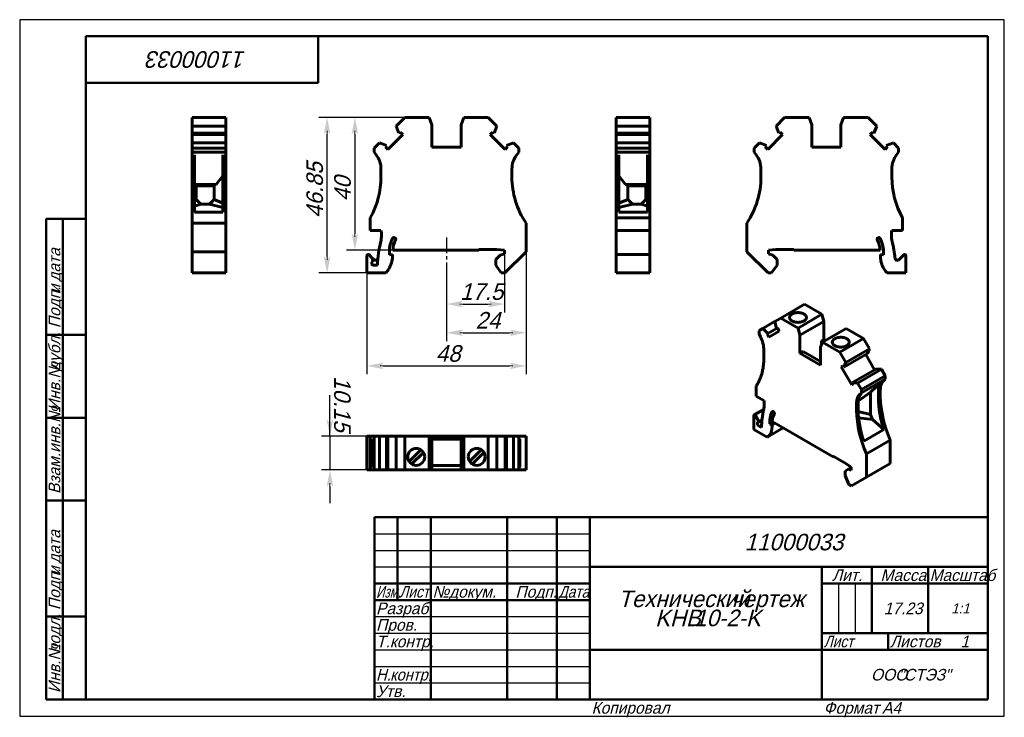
# Model space of a CAD drawing. Header units: millimetres. Extents: x 0 to 297, y 0 to 210.
import ezdxf

# ---------------------------------------------------------------- set-up
doc = ezdxf.new("R2010")
doc.units = ezdxf.units.MM
doc.linetypes.add('CENTER_per1_scale0.149016', pattern=[7.57, 4.73125, -0.94625, 0.94625, -0.94625])
doc.styles.add('TextStyle_1', font='T-FLEX Type A.TTF', dxfattribs={"oblique": 15, "height": 5})
doc.styles.add('TextStyle_2', font='T-FLEX Type A.TTF', dxfattribs={"oblique": 15, "height": 3.5})
doc.styles.add('TextStyle_3', font='T-FLEX Type A.TTF', dxfattribs={"width": 0.744064, "oblique": 15, "height": 3.5})
doc.styles.add('TextStyle_4', font='T-FLEX Type A.TTF', dxfattribs={"width": 0.883061, "oblique": 15, "height": 3.5})
doc.styles.add('TextStyle_5', font='T-FLEX Type A.TTF', dxfattribs={"width": 0.94413, "oblique": 15, "height": 3.5})
doc.styles.add('TextStyle_6', font='T-FLEX Type A.TTF', dxfattribs={"width": 0.98844, "oblique": 15, "height": 3.5})
doc.styles.add('TextStyle_7', font='T-FLEX Type A.TTF', dxfattribs={"oblique": 15, "height": 5})
doc.styles.add('TextStyle_8', font='T-FLEX Type A.TTF', dxfattribs={"oblique": 15, "height": 3})
doc.styles.add('TextStyle_9', font='T-FLEX Type A.TTF', dxfattribs={"oblique": 15, "height": 3.5})
doc.dimstyles.new('DIM_ST_1', dxfattribs={"dimtxt": 5, "dimasz": 5, "dimexe": 2.5, "dimexo": 0, "dimtad": 1, "dimrnd": 0.01, "dimdsep": 46, "dimtxsty": 'TextStyle_1', "dimblk": 'Arrow_3_C7_Status', "dimcen": 0.09, "dimclrd": 7, "dimclre": 7, "dimclrt": 7, "dimazin": 0, "dimtfac": 1, "dimtdec": 0, "dimtmove": 0, "dimatfit": 0, "dimldrblk": 'NONE', "dimfxl": 1, "dimtvp": 1, "dimtolj": 1, "dimarcsym": 0})
doc.dimstyles.new('DIM_ST_2', dxfattribs={"dimtxt": 5, "dimasz": 5, "dimexe": 2.5, "dimexo": 0, "dimtad": 1, "dimrnd": 0.01, "dimdsep": 46, "dimtxsty": 'TextStyle_1', "dimblk": 'Arrow_3_C7_Status', "dimcen": 0.09, "dimclrd": 7, "dimclre": 7, "dimclrt": 7, "dimazin": 0, "dimtfac": 1, "dimtdec": 0, "dimtmove": 0, "dimatfit": 0, "dimldrblk": 'NONE', "dimfxl": 1, "dimtvp": 1, "dimtolj": 1, "dimarcsym": 0})
doc.dimstyles.new('DIM_ST_3', dxfattribs={"dimtxt": 5, "dimasz": 5, "dimexe": 2.5, "dimexo": 0, "dimtad": 1, "dimrnd": 0.01, "dimdsep": 46, "dimtxsty": 'TextStyle_1', "dimblk": 'Arrow_3_C7_Status', "dimcen": 0.09, "dimclrd": 7, "dimclre": 7, "dimclrt": 7, "dimazin": 0, "dimtfac": 1, "dimtdec": 0, "dimtmove": 0, "dimatfit": 0, "dimldrblk": 'NONE', "dimfxl": 1, "dimtvp": 1, "dimtolj": 1, "dimarcsym": 0})

# ---------------------------------------------------------------- blocks, each defined once
blk = doc.blocks.new('Arrow_3_C7_Status')
at = {"color": 7, "linetype": 'Continuous', "lineweight": 0}
blk.add_line((-1, 0), (-0.8, 0), dxfattribs=at)
at = {"color": 7}
blk.add_solid([(-1, -0.2), (0, 0), (-0.8, 0), (-1, 0.2)], dxfattribs=at)
blk = doc.blocks.new('*D5')
at = {"color": 7, "lineweight": -2}
for p, q in [((116.13, 180.48), (90.23, 180.48)), ((92.73, 138.63), (92.73, 175.48)), ((104.73, 133.63), (90.23, 133.63))]:
    blk.add_line(p, q, dxfattribs=at)
at = {"layer": 'Defpoints', "color": 0}
for p in [(92.73, 180.48), (116.13, 180.48), (104.73, 133.63)]:
    blk.add_point(p, dxfattribs=at)
at = {"color": 7, "lineweight": -2, "xscale": 5, "yscale": 5, "zscale": 5}
for p, rotation in [((92.73, 180.48), 89.99999999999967), ((92.73, 133.63), 269.9999999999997)]:
    blk.add_blockref('Arrow_3_C7_Status', p, dxfattribs=dict(at, rotation=rotation))
blk = doc.blocks.new('_None')
blk = doc.blocks.new('*D6')
at = {"color": 7, "lineweight": -2}
for p, q in [((116.13, 180.48), (98.62, 180.48)), ((101.12, 175.48), (101.12, 145.48)), ((112.54, 140.48), (98.62, 140.48))]:
    blk.add_line(p, q, dxfattribs=at)
at = {"layer": 'Defpoints', "color": 0}
for p in [(116.13, 180.48), (101.12, 140.48), (112.54, 140.48)]:
    blk.add_point(p, dxfattribs=at)
at = {"color": 7, "lineweight": -2, "xscale": 5, "yscale": 5, "zscale": 5}
for p, rotation in [((101.12, 180.48), 90), ((101.12, 140.48), 270)]:
    blk.add_blockref('Arrow_3_C7_Status', p, dxfattribs=dict(at, rotation=rotation))
blk = doc.blocks.new('*D7')
at = {"color": 7, "lineweight": -2}
for p, q in [((128.73, 136.76), (128.73, 121.76)), ((146.23, 139.38), (146.23, 121.76)), ((133.73, 124.26), (141.23, 124.26))]:
    blk.add_line(p, q, dxfattribs=at)
at = {"layer": 'Defpoints', "color": 0}
for p in [(128.73, 136.76), (146.23, 139.38), (146.23, 124.26)]:
    blk.add_point(p, dxfattribs=at)
at = {"color": 7, "lineweight": -2, "xscale": 5, "yscale": 5, "zscale": 5, "rotation": 180}
blk.add_blockref('Arrow_3_C7_Status', (128.73, 124.26), dxfattribs=at)
at = {"color": 7, "lineweight": -2, "xscale": 5, "yscale": 5, "zscale": 5}
blk.add_blockref('Arrow_3_C7_Status', (146.23, 124.26), dxfattribs=at)
blk = doc.blocks.new('*D8')
at = {"color": 7, "lineweight": -2}
for p, q in [((152.73, 140.03), (152.73, 113.11)), ((128.73, 136.76), (128.73, 113.11)), ((133.73, 115.61), (147.73, 115.61))]:
    blk.add_line(p, q, dxfattribs=at)
at = {"layer": 'Defpoints', "color": 0}
for p in [(152.73, 140.03), (128.73, 136.76), (152.73, 115.61)]:
    blk.add_point(p, dxfattribs=at)
at = {"color": 7, "lineweight": -2, "xscale": 5, "yscale": 5, "zscale": 5, "rotation": 180}
blk.add_blockref('Arrow_3_C7_Status', (128.73, 115.61), dxfattribs=at)
at = {"color": 7, "lineweight": -2, "xscale": 5, "yscale": 5, "zscale": 5}
blk.add_blockref('Arrow_3_C7_Status', (152.73, 115.61), dxfattribs=at)
blk = doc.blocks.new('*D9')
at = {"color": 7, "lineweight": -2}
for p, q in [((152.73, 140.03), (152.73, 103.11)), ((104.73, 133.63), (104.73, 103.11)), ((109.73, 105.61), (147.73, 105.61))]:
    blk.add_line(p, q, dxfattribs=at)
at = {"layer": 'Defpoints', "color": 0}
for p in [(152.73, 140.03), (104.73, 133.63), (152.73, 105.61)]:
    blk.add_point(p, dxfattribs=at)
at = {"color": 7, "lineweight": -2, "xscale": 5, "yscale": 5, "zscale": 5}
for p, rotation in [((104.73, 105.61), 180), ((152.73, 105.61), 360)]:
    blk.add_blockref('Arrow_3_C7_Status', p, dxfattribs=dict(at, rotation=rotation))
blk = doc.blocks.new('*D10')
at = {"color": 7, "lineweight": -2}
for p, q in [((93.58, 84.42), (93.58, 96.81)), ((93.58, 89.42), (93.58, 94.42)), ((104.73, 84.42), (91.08, 84.42)), ((93.58, 84.42), (93.58, 74.27)), ((104.73, 74.27), (91.08, 74.27)), ((93.58, 69.27), (93.58, 64.27))]:
    blk.add_line(p, q, dxfattribs=at)
at = {"layer": 'Defpoints', "color": 0}
for p in [(104.73, 84.42), (93.58, 74.27), (104.73, 74.27)]:
    blk.add_point(p, dxfattribs=at)
at = {"color": 7, "lineweight": -2, "xscale": 5, "yscale": 5, "zscale": 5}
for p, rotation in [((93.58, 84.42), 270.0000000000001), ((93.58, 74.27), 90.00000000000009)]:
    blk.add_blockref('Arrow_3_C7_Status', p, dxfattribs=dict(at, rotation=rotation))
blk = doc.blocks.new('_FR1Страница_1')
at = {"color": 7, "linetype": 'Continuous', "lineweight": 25}
for p, q in [((0, 210), (0, 0)), ((297, 210), (0, 210)), ((297, 0), (297, 210)), ((107, 55), (172, 55)), ((107, 50), (172, 50)), ((107, 45), (172, 45)), ((247, 40), (247, 25)), ((252, 40), (252, 25)), ((107, 30), (172, 30)), ((107, 25), (172, 25)), ((107, 20), (172, 20)), ((242, 20), (292, 20)), ((262, 20), (262, 20)), ((107, 15), (172, 15)), ((107, 10), (172, 10)), ((0, 0), (297, 0))]:
    blk.add_line(p, q, dxfattribs=at)
at = {"color": 7, "linetype": 'Continuous', "lineweight": 50}
for p, q in [((20, 5), (20, 205)), ((20, 205), (292, 205)), ((90, 191), (90, 205)), ((292, 205), (292, 5)), ((20, 191), (90, 191)), ((8, 5), (8, 150)), ((8, 150), (20, 150)), ((13, 150), (13, 5)), ((8, 115), (20, 115)), ((8, 90), (20, 90)), ((20, 65), (8, 65)), ((107, 5), (107, 60)), ((107, 60), (292, 60)), ((114, 60), (114, 35)), ((124, 60), (124, 5)), ((147, 60), (147, 5)), ((162, 60), (162, 5)), ((172, 60), (172, 5)), ((172, 45), (292, 45)), ((242, 45), (242, 5)), ((257, 45), (257, 25)), ((274, 45), (274, 25)), ((107, 40), (172, 40)), ((242, 40), (292, 40)), ((107, 35), (172, 35)), ((8, 30), (20, 30)), ((242, 25), (292, 25)), ((262, 25), (262, 20)), ((172, 20), (292, 20)), ((20, 5), (8, 5)), ((292, 5), (20, 5))]:
    blk.add_line(p, q, dxfattribs=at)
at = {"color": 7, "oblique": 15}
for s, height, rotation, style, p in [('11000033', 5, 180, 'TextStyle_7', (68.34, 200.5)), ('дата', 3.5, 90, 'TextStyle_2', (12.25, 131.01)), ('Подп.', 3.5, 90, 'TextStyle_2', (12.25, 117)), ('и', 3.5, 90, 'TextStyle_2', (12.25, 127.51)), ('дубл.', 3.5, 90, 'TextStyle_2', (12.25, 104.01)), ('Инв.№', 3.5, 90, 'TextStyle_2', (12.25, 92)), ('Взам.инв.№', 3.5, 90, 'TextStyle_2', (12.25, 67)), ('дата', 3.5, 90, 'TextStyle_2', (12.25, 46.01)), ('Подп.', 3.5, 90, 'TextStyle_2', (12.25, 32)), ('и', 3.5, 90, 'TextStyle_2', (12.25, 42.51)), ('подл.', 3.5, 90, 'TextStyle_2', (12.25, 19.01)), ('Инв.№', 3.5, 90, 'TextStyle_2', (12.25, 7))]:
    blk.add_text(s, height=height, rotation=rotation, dxfattribs=dict(at, style=style)).set_placement(p)
for s, height, style, p in [('11000033', 5, 'TextStyle_7', (218.66, 50)), ('Лит.', 3.5, 'TextStyle_2', (245.03, 40.76)), ('Масса', 3.5, 'TextStyle_2', (259.65, 40.76)), ('№', 3.5, 'TextStyle_2', (124.5, 35.75)), ('Подп.', 3.5, 'TextStyle_2', (149.53, 35.75)), ('докум.', 3.5, 'TextStyle_2', (129.5, 35.75)), ('Технический', 5, 'TextStyle_7', (180.55, 32.88)), ('чертеж', 5, 'TextStyle_7', (214.51, 32.88)), ('Разраб.', 3.5, 'TextStyle_2', (107.5, 30.75)), ('17.23', 3.5, 'TextStyle_2', (260.65, 30.75)), ('1:1', 3, 'TextStyle_8', (280.99, 31)), ('KHB', 5, 'TextStyle_7', (191.68, 27.12)), ('10-2-K', 5, 'TextStyle_7', (203.47, 27.12)), ('Пров.', 3.5, 'TextStyle_2', (107.5, 25.75)), ('Т.контр.', 3.5, 'TextStyle_2', (107.5, 20.75)), ('Листов', 3.5, 'TextStyle_2', (262.5, 20.75)), ('1', 3.5, 'TextStyle_9', (283.78, 20.75)), ('ООО', 3.5, 'TextStyle_2', (256.78, 10.75)), ('"СТЭЗ"', 3.5, 'TextStyle_2', (265.03, 10.75)), ('Утв.', 3.5, 'TextStyle_2', (107.5, 5.75)), ('Копировал', 3.5, 'TextStyle_2', (172.5, 0.75)), ('Формат', 3.5, 'TextStyle_2', (242.5, 0.75)), ('A4', 3.5, 'TextStyle_2', (260.12, 0.75))]:
    blk.add_text(s, height=height, dxfattribs=dict(at, style=style)).set_placement(p)
for s, style, width, p in [('Масштаб', 'TextStyle_6', 0.98844, (274.5, 40.76)), ('Изм.', 'TextStyle_3', 0.744064, (107.5, 35.75)), ('Лист', 'TextStyle_4', 0.883061, (114.5, 35.75)), ('Дата', 'TextStyle_4', 0.883061, (162.5, 35.75)), ('Лист', 'TextStyle_4', 0.883061, (242.5, 20.75)), ('Н.', 'TextStyle_5', 0.94413, (107.5, 10.75)), ('контр.', 'TextStyle_5', 0.94413, (111.75, 10.75))]:
    blk.add_text(s, height=3.5, dxfattribs=dict(at, style=style, width=width)).set_placement(p)
blk = doc.blocks.new('Страница_1')
at = {"color": 7, "linetype": 'Continuous', "lineweight": 60}
for p, q in [((52.013, 177.902), (52.013, 180.476)), ((62.163, 180.476), (52.013, 180.476)), ((62.163, 177.902), (62.163, 180.476)), ((113.558, 177.902), (116.132, 180.476)), ((116.132, 180.476), (123.532, 180.476)), ((123.532, 180.476), (124.332, 178.278)), ((124.332, 178.278), (124.332, 171.576)), ((133.132, 178.278), (133.932, 180.476)), ((133.132, 171.576), (133.132, 178.278)), ((133.932, 180.476), (141.332, 180.476)), ((143.906, 177.902), (141.332, 180.476)), ((179.887, 180.476), (190.037, 180.476)), ((179.887, 180.476), (179.887, 177.902)), ((190.037, 177.902), (190.037, 180.476)), ((228.159, 177.902), (230.733, 180.476)), ((230.733, 180.476), (238.133, 180.476)), ((238.133, 180.476), (238.933, 178.278)), ((238.933, 178.278), (238.933, 171.576)), ((247.733, 178.278), (248.533, 180.476)), ((247.733, 171.576), (247.733, 178.278)), ((248.533, 180.476), (255.933, 180.476)), ((255.933, 180.476), (258.507, 177.902)), ((52.013, 177.902), (52.013, 175.759)), ((62.163, 177.902), (52.013, 177.902)), ((62.163, 175.759), (52.013, 175.759)), ((52.013, 175.757), (52.013, 175.376)), ((52.013, 175.376), (52.013, 172.87)), ((52.013, 175.376), (62.163, 175.376)), ((62.163, 175.759), (62.163, 177.902)), ((62.163, 175.376), (62.163, 175.757)), ((62.163, 172.87), (62.163, 175.376)), ((115.522, 175.376), (111.05, 170.903)), ((113.558, 177.902), (114.392, 175.759)), ((114.392, 175.759), (114.766, 176.132)), ((114.766, 176.132), (115.522, 175.376)), ((142.698, 176.132), (141.942, 175.376)), ((141.942, 175.376), (146.414, 170.903)), ((143.072, 175.759), (142.698, 176.132)), ((143.906, 177.902), (143.072, 175.759)), ((179.887, 177.902), (179.887, 175.759)), ((179.887, 177.902), (190.037, 177.902)), ((179.887, 175.759), (190.037, 175.759)), ((179.887, 175.757), (179.887, 175.376)), ((179.887, 175.376), (179.887, 172.87)), ((190.037, 175.376), (179.887, 175.376)), ((190.037, 177.902), (190.037, 175.759)), ((190.037, 175.757), (190.037, 175.376)), ((190.037, 175.376), (190.037, 172.87)), ((225.651, 170.903), (230.123, 175.376)), ((228.994, 175.759), (228.159, 177.902)), ((229.367, 176.132), (228.994, 175.759)), ((230.123, 175.376), (229.367, 176.132)), ((257.3, 176.132), (256.543, 175.376)), ((256.543, 175.376), (261.016, 170.903)), ((257.673, 175.759), (257.3, 176.132)), ((258.507, 177.902), (257.673, 175.759)), ((52.013, 172.868), (52.013, 171.276)), ((62.163, 172.868), (52.013, 172.868)), ((62.163, 171.276), (62.163, 172.868)), ((108.524, 172.868), (106.932, 171.276)), ((110.666, 172.033), (108.524, 172.868)), ((146.798, 172.033), (148.94, 172.868)), ((148.94, 172.868), (150.532, 171.276)), ((179.887, 172.868), (190.037, 172.868)), ((179.887, 172.868), (179.887, 171.276)), ((190.037, 172.868), (190.037, 171.276)), ((221.533, 171.276), (223.125, 172.868)), ((223.125, 172.868), (225.268, 172.033)), ((261.399, 172.033), (263.542, 172.868)), ((263.542, 172.868), (265.133, 171.276)), ((52.013, 171.276), (52.013, 170.052)), ((62.163, 171.276), (52.013, 171.276)), ((52.013, 170.052), (52.013, 169.265)), ((62.163, 170.052), (52.013, 170.052)), ((62.163, 170.052), (62.163, 171.276)), ((62.163, 169.265), (62.163, 170.052)), ((106.932, 171.276), (106.932, 170.052)), ((106.932, 170.052), (107.536, 169.265)), ((110.293, 171.66), (110.666, 172.033)), ((111.05, 170.903), (110.293, 171.66)), ((124.332, 171.576), (133.132, 171.576)), ((146.414, 170.903), (147.171, 171.66)), ((147.171, 171.66), (146.798, 172.033)), ((150.532, 170.052), (149.928, 169.265)), ((150.532, 171.276), (150.532, 170.052)), ((179.887, 171.276), (190.037, 171.276)), ((179.887, 171.276), (179.887, 170.052)), ((179.887, 170.052), (190.037, 170.052)), ((179.887, 169.265), (179.887, 170.052)), ((190.037, 171.276), (190.037, 170.052)), ((190.037, 170.052), (190.037, 169.265)), ((221.533, 170.052), (221.533, 171.276)), ((222.137, 169.265), (221.533, 170.052)), ((225.268, 172.033), (224.894, 171.66)), ((224.894, 171.66), (225.651, 170.903)), ((238.933, 171.576), (247.733, 171.576)), ((261.016, 170.903), (261.772, 171.66)), ((261.772, 171.66), (261.399, 172.033)), ((264.529, 169.265), (265.133, 170.052)), ((265.133, 171.276), (265.133, 170.052)), ((52.013, 169.265), (52.013, 165.004)), ((52.713, 169.265), (52.713, 165.004)), ((61.313, 169.265), (61.313, 165.004)), ((62.163, 169.265), (62.163, 165.004)), ((179.887, 169.265), (179.887, 165.004)), ((180.737, 169.265), (180.737, 165.004)), ((189.337, 165.004), (189.337, 169.265)), ((190.037, 165.004), (190.037, 169.265)), ((52.013, 162.576), (52.013, 165.004)), ((52.713, 165.004), (52.713, 162.576)), ((61.313, 162.576), (61.313, 165.004)), ((62.163, 162.576), (62.163, 165.004)), ((108.982, 162.576), (108.982, 165.004)), ((148.482, 162.576), (148.482, 165.004)), ((179.887, 165.004), (179.887, 162.576)), ((180.737, 162.576), (180.737, 165.004)), ((189.337, 165.004), (189.337, 162.576)), ((190.037, 162.576), (190.037, 165.004)), ((223.583, 162.576), (223.583, 165.004)), ((263.083, 165.004), (263.083, 162.576)), ((52.013, 162.576), (52.013, 148.632)), ((52.713, 162.576), (52.713, 151.976)), ((52.713, 160.602), (52.951, 160.292)), ((61.313, 162.948), (59.276, 160.292)), ((61.313, 162.576), (61.313, 151.976)), ((62.163, 162.576), (62.163, 148.632)), ((179.887, 162.576), (179.887, 150.25)), ((180.737, 162.948), (182.775, 160.292)), ((180.737, 162.576), (180.737, 151.976)), ((189.337, 160.602), (189.1, 160.292)), ((189.337, 162.576), (189.337, 151.976)), ((190.037, 162.576), (190.037, 150.25)), ((52.951, 160.292), (59.276, 160.292)), ((53.213, 160.279), (52.951, 160.292)), ((53.213, 160.279), (53.213, 155.776)), ((58.613, 160.258), (53.213, 160.258)), ((53.213, 159.876), (58.613, 159.876)), ((58.613, 160.258), (59.276, 160.292)), ((58.613, 159.876), (58.613, 160.258)), ((58.613, 159.876), (58.613, 155.776)), ((183.437, 160.258), (182.775, 160.292)), ((189.1, 160.292), (182.775, 160.292)), ((188.837, 160.258), (183.437, 160.258)), ((183.437, 160.258), (183.437, 159.876)), ((188.837, 159.876), (183.437, 159.876)), ((183.437, 159.876), (183.437, 155.776)), ((188.837, 160.279), (189.1, 160.292)), ((188.837, 160.279), (188.837, 155.776)), ((53.213, 155.776), (52.713, 155.659)), ((54.613, 154.376), (53.213, 155.776)), ((57.213, 154.376), (58.613, 155.776)), ((61.313, 154.658), (58.613, 155.776)), ((180.737, 154.658), (183.437, 155.776)), ((184.837, 154.376), (183.437, 155.776)), ((187.437, 154.376), (188.837, 155.776)), ((188.837, 155.776), (189.337, 155.659)), ((54.613, 154.376), (52.713, 153.818)), ((61.313, 151.976), (52.713, 151.976)), ((57.213, 154.376), (54.613, 154.376)), ((61.313, 153.347), (57.213, 154.376)), ((180.737, 153.347), (184.837, 154.376)), ((189.337, 151.976), (180.737, 151.976)), ((184.837, 154.376), (187.437, 154.376)), ((187.437, 154.376), (189.337, 153.818)), ((62.163, 148.632), (52.013, 148.632)), ((52.013, 148.632), (52.013, 140.026)), ((62.163, 140.026), (62.163, 148.632)), ((105.732, 150.25), (105.732, 146.476)), ((152.732, 148.632), (152.732, 140.026)), ((179.887, 150.25), (179.887, 146.476)), ((190.037, 150.25), (179.887, 150.25)), ((190.037, 150.25), (190.037, 146.476)), ((219.333, 140.026), (219.333, 148.632)), ((266.333, 150.25), (266.333, 146.476)), ((105.732, 146.476), (108.975, 146.476)), ((179.887, 144.951), (179.887, 146.476)), ((179.887, 146.476), (190.037, 146.476)), ((190.037, 144.951), (190.037, 146.476)), ((266.333, 146.476), (263.09, 146.476)), ((179.887, 143.118), (179.887, 144.951)), ((179.887, 143.118), (179.887, 139.185)), ((190.037, 143.118), (190.037, 144.951)), ((190.037, 143.118), (190.037, 139.185)), ((52.013, 140.026), (52.013, 133.626)), ((62.163, 140.026), (52.013, 140.026)), ((62.163, 133.626), (62.163, 140.026)), ((111.532, 139.097), (111.532, 140.176)), ((138.532, 140.476), (112.538, 140.476)), ((143.946, 140.676), (138.532, 140.676)), ((138.532, 140.476), (138.532, 140.676)), ((146.232, 140.476), (143.946, 140.676)), ((146.232, 139.376), (146.232, 140.476)), ((152.732, 140.026), (146.332, 133.626)), ((225.733, 133.626), (219.333, 140.026)), ((228.119, 140.676), (225.833, 140.476)), ((225.833, 140.476), (225.833, 139.376)), ((233.533, 140.676), (228.119, 140.676)), ((233.533, 140.476), (233.533, 140.676)), ((259.527, 140.476), (233.533, 140.476)), ((260.533, 139.097), (260.533, 140.176)), ((104.732, 138.783), (104.732, 133.626)), ((106.268, 138.212), (105.415, 139.066)), ((106.232, 136.476), (106.232, 136.905)), ((106.268, 138.212), (106.784, 137.696)), ((112.432, 139.176), (111.532, 139.097)), ((112.432, 138.619), (112.432, 139.176)), ((144.934, 139.028), (143.582, 137.676)), ((143.582, 136.026), (143.582, 137.676)), ((144.934, 139.028), (146.232, 139.376)), ((190.037, 139.183), (179.887, 139.183)), ((179.887, 139.183), (179.887, 138.783)), ((179.887, 138.783), (179.887, 133.626)), ((190.037, 139.183), (190.037, 138.783)), ((190.037, 138.783), (190.037, 133.626)), ((225.833, 139.376), (227.131, 139.028)), ((227.131, 139.028), (228.483, 137.676)), ((228.483, 137.676), (228.483, 136.026)), ((259.633, 139.176), (260.533, 139.097)), ((259.633, 138.619), (259.633, 139.176)), ((265.281, 137.696), (266.65, 139.066)), ((267.333, 138.783), (267.333, 133.626)), ((107.94, 135.976), (106.732, 135.976)), ((145.263, 133.626), (143.582, 136.026)), ((228.483, 136.026), (226.803, 133.626)), ((62.163, 133.626), (52.013, 133.626)), ((104.732, 133.626), (110.398, 133.626)), ((146.332, 133.626), (145.263, 133.626)), ((179.887, 133.626), (190.037, 133.626)), ((226.803, 133.626), (225.733, 133.626)), ((267.333, 133.626), (261.667, 133.626)), ((236.728, 124.187), (229.551, 120.044)), ((241.96, 121.166), (236.728, 124.187)), ((227.729, 118.992), (224.171, 116.938)), ((227.731, 118.993), (229.551, 120.044)), ((227.731, 118.993), (228.321, 116.903)), ((229.551, 120.044), (234.783, 117.023)), ((241.96, 121.166), (234.783, 117.023)), ((242.526, 119.045), (235.349, 114.901)), ((242.526, 119.045), (241.96, 121.166)), ((242.526, 113.573), (242.526, 119.045)), ((224.171, 116.938), (223.045, 116.288)), ((223.045, 116.288), (223.045, 115.288)), ((225.686, 115.382), (224.171, 116.938)), ((228.319, 116.902), (225.686, 115.382)), ((229.12, 116.129), (225.957, 114.303)), ((228.321, 116.903), (228.585, 117.055)), ((228.585, 117.055), (229.12, 116.129)), ((234.783, 117.023), (235.349, 114.901)), ((249.314, 116.921), (242.137, 112.777)), ((254.547, 113.9), (249.314, 116.921)), ((223.045, 115.288), (223.472, 114.399)), ((225.422, 115.229), (225.686, 115.382)), ((225.957, 114.303), (225.422, 115.229)), ((235.349, 114.901), (235.349, 109.429)), ((241.854, 113.185), (242.526, 113.573)), ((241.854, 113.185), (242.349, 112.899)), ((241.854, 112.043), (241.854, 113.185)), ((243.021, 113.287), (242.526, 113.573)), ((254.547, 113.9), (247.37, 109.756)), ((256.367, 110.747), (254.547, 113.9)), ((224.495, 108.347), (224.495, 110.33)), ((235.349, 109.429), (236.304, 109.98)), ((241.572, 106.939), (236.304, 109.98)), ((241.572, 111.309), (242.137, 112.777)), ((241.572, 105.837), (241.572, 111.309)), ((242.137, 112.777), (247.37, 109.756)), ((256.367, 110.747), (249.19, 106.603)), ((255.777, 109.338), (256.367, 110.747)), ((235.349, 109.429), (241.572, 105.837)), ((249.19, 106.603), (247.37, 109.756)), ((255.777, 109.338), (248.6, 105.194)), ((257.877, 104.466), (255.242, 109.029)), ((248.336, 105.652), (247.801, 105.343)), ((247.801, 105.343), (250.964, 99.865)), ((248.6, 105.194), (248.336, 105.652)), ((249.19, 106.603), (248.6, 105.194)), ((258.412, 104.775), (251.235, 100.631)), ((259.927, 104.581), (252.75, 100.438)), ((259.927, 104.581), (258.412, 104.775)), ((261.052, 102.632), (259.927, 104.581)), ((261.052, 102.632), (253.875, 98.488)), ((261.052, 101.632), (253.875, 97.489)), ((260.625, 101.236), (261.052, 101.632)), ((261.052, 101.632), (261.052, 102.632)), ((222.197, 99.61), (222.197, 96.529)), ((250.964, 99.865), (251.499, 100.174)), ((251.499, 100.174), (251.235, 100.631)), ((251.235, 100.631), (252.75, 100.438)), ((252.75, 100.438), (253.875, 98.488)), ((253.875, 98.488), (253.875, 97.489)), ((260.024, 100.889), (256.598, 97.71)), ((259.603, 96.365), (259.603, 98.348)), ((222.197, 96.529), (224.49, 95.205)), ((252.951, 95.1), (253.716, 95.542)), ((253.875, 97.489), (253.448, 97.093)), ((256.598, 97.71), (253.716, 95.542)), ((256.598, 97.71), (256.598, 90.941)), ((259.002, 96.018), (259.002, 98.001)), ((224.441, 92.495), (221.573, 90.839)), ((252.426, 92.222), (252.426, 94.204)), ((252.921, 94.49), (252.921, 92.507)), ((221.49, 90.656), (221.49, 86.445)), ((222.576, 89.562), (221.973, 90.608)), ((222.576, 88.523), (223.89, 89.282)), ((256.598, 90.941), (252.931, 91.818)), ((257.253, 89.492), (253.048, 89.99)), ((257.253, 89.492), (256.598, 90.941)), ((257.253, 89.492), (260.669, 86.401)), ((221.49, 86.445), (225.496, 84.132)), ((222.55, 88.159), (222.55, 88.51)), ((223.758, 87.054), (222.904, 87.547)), ((230.34, 86.928), (225.496, 84.132)), ((226.298, 88.136), (226.298, 89.017)), ((226.298, 88.136), (227.273, 88.699)), ((226.934, 87.833), (226.298, 88.136)), ((227.854, 88.364), (226.934, 87.833)), ((226.934, 87.379), (226.934, 87.833)), ((245.39, 78.239), (227.01, 88.851)), ((260.669, 86.401), (254.588, 82.89)), ((105.415, 84.421), (104.732, 84.421)), ((104.732, 74.271), (104.732, 84.421)), ((105.73, 84.421), (105.415, 84.421)), ((106.93, 84.421), (105.732, 84.421)), ((105.732, 74.271), (105.732, 84.421)), ((106.932, 83.571), (106.624, 83.571)), ((106.624, 74.971), (106.624, 83.571)), ((108.524, 84.421), (106.932, 84.421)), ((106.932, 84.421), (106.932, 74.271)), ((108.524, 84.421), (108.524, 74.271)), ((110.666, 84.421), (108.524, 84.421)), ((110.666, 84.421), (110.666, 74.271)), ((111.05, 84.421), (110.668, 84.421)), ((113.556, 84.421), (111.05, 84.421)), ((111.05, 74.271), (111.05, 84.421)), ((116.132, 84.421), (113.558, 84.421)), ((113.558, 84.421), (113.558, 74.271)), ((123.532, 84.421), (116.132, 84.421)), ((116.132, 84.421), (116.132, 74.271)), ((124.332, 84.421), (123.532, 84.421)), ((123.532, 84.421), (123.532, 74.271)), ((133.132, 84.421), (124.332, 84.421)), ((124.332, 84.421), (124.332, 74.271)), ((124.332, 83.471), (133.132, 83.471)), ((133.932, 84.421), (133.132, 84.421)), ((133.132, 84.421), (133.132, 74.271)), ((133.932, 84.421), (133.932, 74.271)), ((141.332, 84.421), (133.932, 84.421)), ((143.906, 84.421), (141.332, 84.421)), ((141.332, 84.421), (141.332, 74.271)), ((143.906, 84.421), (143.906, 74.271)), ((146.414, 84.421), (143.908, 84.421)), ((146.414, 74.271), (146.414, 84.421)), ((146.796, 84.421), (146.414, 84.421)), ((146.798, 84.421), (146.798, 74.271)), ((148.94, 84.421), (146.798, 84.421)), ((148.94, 84.421), (148.94, 74.271)), ((150.532, 84.421), (148.94, 84.421)), ((150.532, 84.421), (150.532, 74.271)), ((150.532, 83.571), (150.84, 83.571)), ((150.534, 84.421), (152.732, 84.421)), ((150.84, 83.571), (150.84, 74.971)), ((152.732, 84.421), (152.732, 74.271)), ((262.608, 83.245), (255.431, 79.101)), ((262.608, 76.218), (262.608, 83.245)), ((117.457, 76.8), (120.979, 80.321)), ((139.229, 80.321), (135.707, 76.8)), ((121.757, 79.543), (118.235, 76.022)), ((140.007, 79.543), (136.485, 76.022)), ((245.39, 78.239), (245.39, 78.402)), ((249.218, 76.192), (245.39, 78.402)), ((245.39, 78.239), (245.531, 78.321)), ((255.431, 79.101), (255.431, 72.075)), ((105.415, 74.271), (104.732, 74.271)), ((105.73, 74.271), (105.415, 74.271)), ((106.93, 74.271), (105.732, 74.271)), ((106.932, 74.971), (106.624, 74.971)), ((108.524, 74.271), (106.932, 74.271)), ((110.666, 74.271), (108.524, 74.271)), ((111.05, 74.271), (110.668, 74.271)), ((113.556, 74.271), (111.05, 74.271)), ((113.558, 74.271), (116.132, 74.271)), ((116.132, 74.271), (123.532, 74.271)), ((123.532, 74.271), (124.332, 74.271)), ((133.132, 75.621), (124.332, 75.621)), ((124.332, 74.271), (133.132, 74.271)), ((133.132, 74.271), (133.932, 74.271)), ((133.932, 74.271), (141.332, 74.271)), ((143.906, 74.271), (141.332, 74.271)), ((143.908, 74.271), (146.414, 74.271)), ((146.414, 74.271), (146.796, 74.271)), ((146.798, 74.271), (148.94, 74.271)), ((148.94, 74.271), (150.532, 74.271)), ((150.532, 74.971), (150.84, 74.971)), ((150.534, 74.271), (152.732, 74.271)), ((249.917, 74.443), (248.961, 73.891)), ((250.835, 75.096), (249.218, 76.192)), ((250.835, 74.973), (249.917, 74.443)), ((249.917, 74.443), (250.835, 74.197)), ((250.835, 74.197), (250.835, 75.096)), ((262.608, 76.218), (255.431, 72.075)), ((248.961, 72.544), (248.961, 73.891)), ((250.149, 69.898), (248.961, 72.544)), ((255.431, 72.075), (250.905, 69.462)), ((250.905, 69.462), (250.149, 69.898))]:
    blk.add_line(p, q, dxfattribs=at)
at = {"color": 7, "linetype": 'CENTER_per1_scale0.149016', "lineweight": 25}
blk.add_line((128.732, 144.335), (128.732, 136.765), dxfattribs=at)
at = {"color": 7, "lineweight": 60, "flags": 128}
for points in [[(236.569, 119.176), (236.478, 119.126), (236.383, 119.079), (236.285, 119.035), (236.182, 118.993), (236.077, 118.954), (235.968, 118.919), (235.856, 118.886), (235.742, 118.857), (235.625, 118.831), (235.506, 118.808), (235.385, 118.789), (235.263, 118.773), (235.14, 118.761), (235.016, 118.752), (234.891, 118.747), (234.766, 118.745), (234.641, 118.747), (234.516, 118.752), (234.392, 118.761), (234.268, 118.773), (234.146, 118.789), (234.025, 118.808), (233.907, 118.831), (233.79, 118.857), (233.675, 118.886), (233.564, 118.919), (233.455, 118.954), (233.349, 118.993), (233.247, 119.035), (233.148, 119.079), (233.053, 119.126), (232.963, 119.176), (232.876, 119.228), (232.794, 119.283), (232.717, 119.34), (232.645, 119.399), (232.578, 119.46), (232.517, 119.523), (232.46, 119.588), (232.41, 119.654), (232.365, 119.721), (232.325, 119.79), (232.292, 119.859), (232.265, 119.93), (232.243, 120.001), (232.228, 120.073), (232.219, 120.145), (232.216, 120.217), (232.219, 120.289), (232.228, 120.361), (232.243, 120.433), (232.265, 120.504), (232.292, 120.575), (232.325, 120.645), (232.365, 120.713), (232.41, 120.781), (232.46, 120.847), (232.517, 120.911), (232.578, 120.974), (232.645, 121.035), (232.717, 121.094), (232.794, 121.151), (232.876, 121.206), (232.963, 121.258)], [(232.963, 121.258), (233.053, 121.308), (233.148, 121.355), (233.247, 121.4), (233.349, 121.441), (233.455, 121.48), (233.564, 121.516), (233.675, 121.548), (233.79, 121.577), (233.907, 121.603), (234.025, 121.626), (234.146, 121.645), (234.268, 121.661), (234.392, 121.673), (234.516, 121.682), (234.641, 121.688), (234.766, 121.689), (234.891, 121.688), (235.016, 121.682), (235.14, 121.673), (235.263, 121.661), (235.385, 121.645), (235.506, 121.626), (235.625, 121.603), (235.742, 121.577), (235.856, 121.548), (235.968, 121.516), (236.077, 121.48), (236.182, 121.441), (236.285, 121.4), (236.383, 121.355), (236.478, 121.308), (236.569, 121.258), (236.655, 121.206), (236.737, 121.151), (236.814, 121.094), (236.886, 121.035), (236.953, 120.974), (237.015, 120.911), (237.071, 120.847), (237.122, 120.781), (237.167, 120.713), (237.206, 120.645), (237.239, 120.575), (237.267, 120.504), (237.288, 120.433), (237.303, 120.361), (237.313, 120.289), (237.316, 120.217), (237.313, 120.145), (237.303, 120.073), (237.288, 120.001), (237.267, 119.93), (237.239, 119.859), (237.206, 119.79), (237.167, 119.721), (237.122, 119.654), (237.071, 119.588), (237.015, 119.523), (236.953, 119.46), (236.886, 119.399), (236.814, 119.34), (236.737, 119.283), (236.655, 119.228), (236.569, 119.176)], [(245.867, 113.808), (245.781, 113.755), (245.699, 113.701), (245.622, 113.644), (245.55, 113.585), (245.483, 113.524), (245.421, 113.461), (245.365, 113.396), (245.314, 113.33), (245.269, 113.263), (245.23, 113.194), (245.197, 113.124), (245.169, 113.054), (245.148, 112.983), (245.133, 112.911), (245.123, 112.839), (245.12, 112.767), (245.123, 112.694), (245.133, 112.622), (245.148, 112.551), (245.169, 112.479), (245.197, 112.409), (245.23, 112.339), (245.269, 112.271), (245.314, 112.203), (245.365, 112.137), (245.421, 112.073), (245.483, 112.01), (245.55, 111.949), (245.622, 111.89), (245.699, 111.833), (245.781, 111.778), (245.867, 111.726), (245.958, 111.676), (246.053, 111.629), (246.151, 111.584), (246.254, 111.543), (246.359, 111.504), (246.468, 111.468), (246.58, 111.436), (246.695, 111.406), (246.811, 111.38), (246.93, 111.358), (247.051, 111.339), (247.173, 111.323), (247.296, 111.31), (247.42, 111.302), (247.545, 111.296), (247.67, 111.294), (247.795, 111.296), (247.92, 111.302), (248.045, 111.31), (248.168, 111.323), (248.29, 111.339), (248.411, 111.358), (248.529, 111.38), (248.646, 111.406), (248.761, 111.436), (248.872, 111.468), (248.981, 111.504), (249.087, 111.543), (249.189, 111.584), (249.288, 111.629), (249.383, 111.676), (249.473, 111.726)], [(249.473, 111.726), (249.56, 111.778), (249.642, 111.833), (249.719, 111.89), (249.791, 111.949), (249.858, 112.01), (249.919, 112.073), (249.976, 112.137), (250.026, 112.203), (250.071, 112.271), (250.111, 112.339), (250.144, 112.409), (250.171, 112.479), (250.193, 112.551), (250.208, 112.622), (250.217, 112.694), (250.22, 112.767), (250.217, 112.839), (250.208, 112.911), (250.193, 112.983), (250.171, 113.054), (250.144, 113.124), (250.111, 113.194), (250.071, 113.263), (250.026, 113.33), (249.976, 113.396), (249.919, 113.461), (249.858, 113.524), (249.791, 113.585), (249.719, 113.644), (249.642, 113.701), (249.56, 113.755), (249.473, 113.808), (249.383, 113.858), (249.288, 113.905), (249.189, 113.949), (249.087, 113.991), (248.981, 114.029), (248.872, 114.065), (248.761, 114.098), (248.646, 114.127), (248.529, 114.153), (248.411, 114.176), (248.29, 114.195), (248.168, 114.211), (248.045, 114.223), (247.92, 114.232), (247.795, 114.237), (247.67, 114.239), (247.545, 114.237), (247.42, 114.232), (247.296, 114.223), (247.173, 114.211), (247.051, 114.195), (246.93, 114.176), (246.811, 114.153), (246.695, 114.127), (246.58, 114.098), (246.468, 114.065), (246.359, 114.029), (246.254, 113.991), (246.151, 113.949), (246.053, 113.905), (245.958, 113.858), (245.867, 113.808)], [(224.495, 108.347), (224.493, 108.019), (224.486, 107.693), (224.474, 107.37), (224.458, 107.049), (224.437, 106.732), (224.412, 106.424), (224.383, 106.118), (224.349, 105.816), (224.311, 105.517), (224.268, 105.215), (224.219, 104.917), (224.167, 104.622), (224.11, 104.331), (224.048, 104.044), (223.982, 103.76), (223.911, 103.48), (223.836, 103.205), (223.756, 102.934), (223.672, 102.667), (223.584, 102.404), (223.491, 102.146), (223.396, 101.896), (223.296, 101.65), (223.192, 101.409), (223.085, 101.172), (222.97, 100.935), (222.852, 100.702), (222.729, 100.474), (222.602, 100.251), (222.471, 100.032), (222.336, 99.819), (222.197, 99.61)], [(260.625, 101.236), (260.535, 101.148), (260.449, 101.055), (260.366, 100.956), (260.288, 100.853), (260.213, 100.744), (260.142, 100.631), (260.079, 100.519), (260.02, 100.404), (259.965, 100.284), (259.913, 100.161), (259.865, 100.033), (259.819, 99.894), (259.777, 99.75), (259.74, 99.603), (259.706, 99.452), (259.678, 99.297), (259.654, 99.138), (259.636, 98.986), (259.621, 98.83), (259.611, 98.672), (259.605, 98.511), (259.603, 98.348)], [(260.024, 100.889), (259.934, 100.801), (259.848, 100.708), (259.765, 100.609), (259.686, 100.506), (259.612, 100.397), (259.541, 100.284), (259.478, 100.172), (259.419, 100.057), (259.364, 99.937), (259.312, 99.814), (259.264, 99.686), (259.218, 99.547), (259.176, 99.403), (259.138, 99.256), (259.105, 99.105), (259.077, 98.95), (259.053, 98.791), (259.035, 98.639), (259.02, 98.483), (259.01, 98.325), (259.004, 98.164), (259.002, 98.001)], [(253.448, 97.093), (253.358, 97.005), (253.272, 96.911), (253.189, 96.813), (253.11, 96.709), (253.036, 96.601), (252.965, 96.487), (252.902, 96.376), (252.843, 96.26), (252.788, 96.14), (252.736, 96.017), (252.688, 95.889), (252.642, 95.75), (252.6, 95.607), (252.562, 95.459), (252.529, 95.308), (252.501, 95.153), (252.477, 94.994), (252.458, 94.842), (252.444, 94.686), (252.434, 94.528), (252.428, 94.367), (252.426, 94.204)], [(253.943, 97.378), (253.853, 97.29), (253.767, 97.197), (253.684, 97.099), (253.605, 96.995), (253.531, 96.886), (253.46, 96.773), (253.397, 96.661), (253.338, 96.546), (253.283, 96.426), (253.231, 96.303), (253.183, 96.175), (253.137, 96.036), (253.095, 95.892), (253.057, 95.745), (253.024, 95.594), (252.996, 95.439), (252.972, 95.28), (252.953, 95.128), (252.939, 94.972), (252.929, 94.814), (252.923, 94.653), (252.921, 94.49)], [(221.973, 90.608), (221.952, 90.641), (221.93, 90.673), (221.906, 90.703), (221.881, 90.732), (221.855, 90.757), (221.828, 90.781), (221.8, 90.801), (221.773, 90.819), (221.745, 90.833), (221.717, 90.844), (221.69, 90.852), (221.664, 90.857), (221.639, 90.857), (221.615, 90.855), (221.593, 90.848), (221.573, 90.839), (221.554, 90.826), (221.537, 90.81), (221.523, 90.79), (221.511, 90.768), (221.502, 90.743), (221.495, 90.716), (221.491, 90.687), (221.49, 90.656)], [(222.763, 88.935), (222.761, 88.994), (222.755, 89.055), (222.745, 89.117), (222.731, 89.18), (222.714, 89.244), (222.693, 89.309), (222.669, 89.373), (222.641, 89.437), (222.61, 89.5), (222.576, 89.562)], [(226.98, 91.794), (226.907, 91.672), (226.838, 91.545), (226.773, 91.414), (226.712, 91.278), (226.655, 91.138), (226.603, 90.997), (226.555, 90.852), (226.511, 90.703), (226.471, 90.551), (226.435, 90.392), (226.403, 90.229), (226.375, 90.064), (226.351, 89.894), (226.332, 89.722), (226.317, 89.55), (226.306, 89.375), (226.3, 89.197), (226.298, 89.017)], [(227.646, 91.219), (227.644, 91.265), (227.638, 91.313), (227.627, 91.363), (227.612, 91.413), (227.594, 91.463), (227.571, 91.513), (227.546, 91.562), (227.517, 91.609), (227.485, 91.654), (227.451, 91.696), (227.415, 91.735), (227.378, 91.77), (227.34, 91.8), (227.301, 91.826), (227.262, 91.847), (227.223, 91.863), (227.185, 91.874), (227.149, 91.879), (227.114, 91.878), (227.081, 91.872), (227.051, 91.86), (227.024, 91.843), (227, 91.821), (226.98, 91.794)], [(227.605, 91.051), (227.531, 90.925), (227.461, 90.794), (227.396, 90.657), (227.335, 90.515), (227.28, 90.369), (227.229, 90.217), (227.184, 90.061), (227.144, 89.9), (227.108, 89.735), (227.078, 89.566), (227.053, 89.393), (227.033, 89.216), (227.019, 89.035), (227.01, 88.851)], [(227.605, 91.051), (227.623, 91.086), (227.636, 91.126), (227.644, 91.171), (227.646, 91.219)], [(222.55, 88.51), (222.583, 88.527), (222.613, 88.548), (222.64, 88.572), (222.665, 88.601), (222.687, 88.632), (222.707, 88.667), (222.724, 88.705), (222.738, 88.746), (222.749, 88.79), (222.756, 88.836), (222.761, 88.885), (222.763, 88.935)], [(222.55, 88.159), (222.552, 88.118), (222.557, 88.076), (222.566, 88.032), (222.577, 87.988), (222.592, 87.943), (222.61, 87.898), (222.631, 87.854), (222.654, 87.811), (222.68, 87.769), (222.708, 87.729), (222.737, 87.692), (222.769, 87.656), (222.801, 87.624), (222.835, 87.595), (222.869, 87.569), (222.904, 87.547)], [(226.143, 84.735), (226.227, 84.842), (226.306, 84.955), (226.382, 85.073), (226.452, 85.196), (226.518, 85.325), (226.579, 85.457), (226.635, 85.593), (226.686, 85.733), (226.732, 85.879), (226.775, 86.031), (226.812, 86.188), (226.845, 86.348), (226.873, 86.513), (226.895, 86.682), (226.912, 86.851), (226.925, 87.024), (226.932, 87.2), (226.934, 87.379)]]:
    blk.add_lwpolyline(points, dxfattribs=at)
at = {"color": 7, "linetype": 'Continuous', "lineweight": 60}
for centre, radius, start, end in [((101.982, 165.004), 7, 0, 37.49518), ((155.482, 165.004), 7, 142.50482, 180), ((216.583, 165.004), 7, 360, 37.49518), ((270.083, 165.004), 7, 142.50482, 180), ((83.982, 162.576), 25, 330.45864, 0), ((173.482, 162.576), 25, 180, 213.90126), ((198.583, 162.576), 25, 326.09874, 0), ((288.083, 162.576), 25, 180, 209.54136), ((101.632, 144.951), 7.5, 0, 11.73422), ((270.433, 144.951), 7.5, 168.26578, 180.00001), ((140.032, 135.276), 32.1, 165.85889, 178.75046), ((101.632, 144.951), 7.5, 345.85889, 360), ((119.832, 140.176), 8.3, 152.09877, 180), ((112.939, 143.826), 0.5, 360, 152.09877), ((119.832, 140.176), 7.3, 152.09877, 177.64472), ((112.939, 143.826), 0.5, 332.09877, 359.99999), ((259.127, 143.826), 0.5, 27.90123, 180), ((259.127, 143.826), 0.5, 179.99999, 207.90123), ((252.233, 140.176), 7.3, 2.35528, 27.90123), ((252.233, 140.176), 8.3, 360, 27.90123), ((270.433, 144.951), 7.5, 180, 194.14111), ((232.033, 135.276), 32.1, 5.15339, 14.14111), ((105.132, 138.783), 0.4, 45, 180.00001), ((105.632, 137.576), 0.9, 311.81031, 0.00001), ((105.632, 137.576), 0.9, 0.00001, 45), ((107.315, 138.227), 0.75, 225, 354.84661), ((105.432, 138.619), 7, 327.14012, 0), ((266.633, 138.619), 7, 180, 212.85988), ((264.751, 138.227), 0.75, 185.15339, 315), ((266.933, 138.783), 0.4, 360, 135), ((106.732, 136.476), 0.5, 179.99999, 270), ((103.332, 139.976), 9.5, 318.05468, 327.14012), ((268.733, 139.976), 9.5, 212.85988, 221.94532), ((214.786, 110.053), 9.713, 1.63195, 26.57967), ((216.43, 93.863), 8.171, 0.22601, 9.45037), ((290.316, 96.495), 31.318, 180.87146, 198.80267), ((293.382, 97.198), 33.789, 181.41207, 204.38994), ((248.216, 86.746), 24.46, 166.41471, 179.27907), ((218.781, 93.851), 5.821, 346.49793, 0.43603), ((286.204, 93.054), 33.789, 181.41207, 204.38994), ((284.235, 92.984), 31.318, 180.87146, 198.80267), ((223.558, 86.857), 3.344, 305.41509, 320.60197), ((119.607, 78.171), 2.55, 0, 180), ((137.857, 78.171), 2.55, 0, 180), ((119.607, 78.171), 2.55, 180, 0), ((137.857, 78.171), 2.55, 180, 0)]:
    blk.add_arc(centre, radius, start, end, dxfattribs=at)
blk.add_blockref('_FR1Страница_1', (0, 0))
at = {"color": 7, "style": 'TextStyle_1', "oblique": 15}
for s, rotation, p in [('46.85', 90, (91.48, 150.263)), ('40', 90, (99.87, 155.3)), ('10.15', 270, (94.83, 102.526))]:
    blk.add_text(s, height=5, rotation=rotation, dxfattribs=at).set_placement(p)
for s, p in [('17.5', (132.837, 125.515)), ('24', (137.517, 116.865)), ('48', (125.517, 106.865))]:
    blk.add_text(s, height=5, dxfattribs=at).set_placement(p)
for base, p1, p2, angle, dimstyle, picture, middle, dimtype in [((92.73, 180.476), (104.732, 133.626), (116.132, 180.476), 90, 'DIM_ST_1', '*D5', (92.73, 157.051), 160), ((101.12, 140.476), (116.132, 180.476), (112.538, 140.476), 270, 'DIM_ST_1', '*D6', (101.12, 158.515), 160), ((93.58, 74.271), (104.732, 84.421), (104.732, 74.271), 270, 'DIM_ST_3', '*D10', (93.58, 96.809), 161)]:
    dim = blk.add_linear_dim(base=base, p1=p1, p2=p2, angle=angle, text=' ', dimstyle=dimstyle)
    dim.commit()
    dim.dimension.update_dxf_attribs({"geometry": picture, "text_midpoint": middle, "dimtype": dimtype})
for base, p1, p2, dimstyle, picture, middle in [((152.732, 105.615), (104.732, 133.626), (152.732, 140.026), 'DIM_ST_1', '*D9', (128.732, 105.615)), ((152.732, 115.615), (128.732, 136.765), (152.732, 140.026), 'DIM_ST_2', '*D8', (140.732, 115.615)), ((146.232, 124.265), (128.732, 136.765), (146.232, 139.376), 'DIM_ST_1', '*D7', (137.482, 124.265))]:
    dim = blk.add_linear_dim(base=base, p1=p1, p2=p2, text=' ', dimstyle=dimstyle)
    dim.commit()
    dim.dimension.update_dxf_attribs({"geometry": picture, "text_midpoint": middle, "dimtype": 160})

msp = doc.modelspace()

# ---------------------------------------------------------------- block references
msp.add_blockref('Страница_1', (0, 0))

doc.saveas('drawing.dxf')
